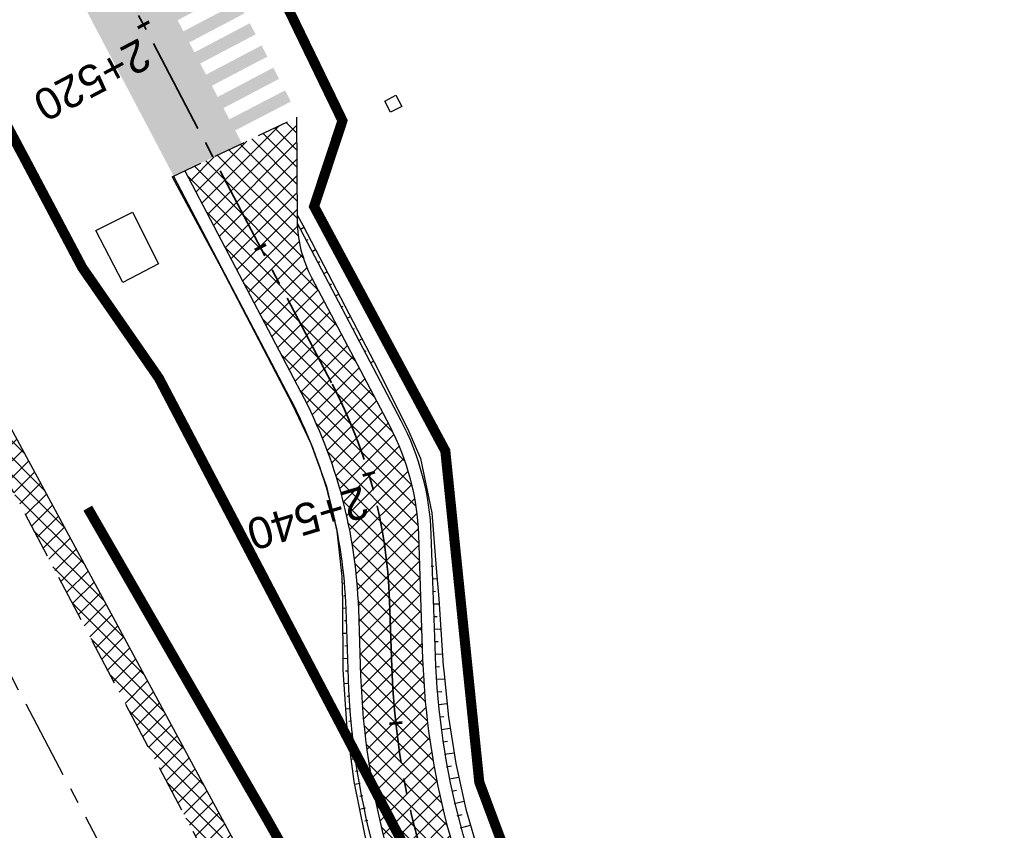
# Model space of a CAD drawing. Header units: metres. Extents: x 7529682 to 7533751, y 5721195 to 5727842.
# Tile 72 of 179: x 7530892 to 7530931, y 5725544 to 5725576. Entities that reach past the tile are written whole.
import ezdxf

# ---------------------------------------------------------------- set-up
doc = ezdxf.new("R2010")
doc.units = ezdxf.units.M
for name, pattern in [('817-dzialki-09-05-04$0$HIDDEN', [0.375, 0.25, -0.125]), ('ACAD_ISO05W100', [33, 24, -3, 0, -3, 0, -3]), ('CENTER', [50.8, 31.75, -6.35, 6.35, -6.35]), ('CENTER2', [28.575, 19.05, -3.175, 3.175, -3.175]), ('DASHED', [19.05, 12.7, -6.35]), ('HIDDEN', [9.525, 6.35, -3.175])]:
    doc.linetypes.add(name, pattern=pattern)
for name, color, linetype in [('C-DROGI-SYTUACJA', 7, 'Continuous'), ('C-DROGI-SYTUACJA-ETYKIETY', 7, 'Continuous'), ('D-hatch-pobocza', 131, 'Continuous'), ('D-pobocza', 60, 'Continuous'), ('D-rowy', 160, 'Continuous'), ('D-skarpa', 2, 'Continuous'), ('D-skarpa-kreskowanie', 2, 'Continuous')]:
    doc.layers.add(name, color=color, linetype=linetype)
for name, color, linetype, lineweight, true_color in [('D-ewidencja-numery', 7, 'Continuous', 50, 0x40ff00), ('D-hatch-ciag-pieszo-rowerowy', 7, 'Continuous', 13, 0xff9f80), ('D-LR-etap-III', 7, '817-dzialki-09-05-04$0$HIDDEN', 50, 0x00008f), ('D-poziome-powl-czerwona', 7, 'Continuous', 9, 0xff6161)]:
    doc.layers.add(name, color=color, linetype=linetype, lineweight=lineweight, true_color=true_color)
for name, color, linetype, lineweight in [('D-krawędzie', 3, 'Continuous', 30), ('D-krawężniki-obniżone', 40, 'DASHED', 30), ('D-obrzeża', 2, 'Continuous', 30), ('D-oś', 10, 'CENTER', 30), ('D-pas-drogowy', 7, 'ACAD_ISO05W100', 50)]:
    doc.layers.add(name, color=color, linetype=linetype, lineweight=lineweight)
doc.layers.add('D-malowanie-proj', color=7, linetype='Continuous', true_color=0x3333ff)
doc.layers.add('poprzeczki', color=7, linetype='Continuous', true_color=0x0000c7)
doc.styles.get("Standard").update_dxf_attribs({"font": 'arial.ttf'})
pattern_1 = [(45, (0, 0), (-0.33675960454, 0.33675960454), []), (135, (0, 0), (-0.33675960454, -0.33675960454), [])]

# ---------------------------------------------------------------- blocks, each defined once
blk = doc.blocks.new('AeccTickLine')
at = {"color": 0, "linetype": 'ByBlock', "lineweight": -2}
blk.add_line((0, 1), (0, -1), dxfattribs=at)

msp = doc.modelspace()

# ---------------------------------------------------------------- hatches: boundary and pattern name
at = {"layer": 'D-hatch-ciag-pieszo-rowerowy'}
h = msp.add_hatch(dxfattribs=at)
h.set_pattern_fill('ANSI37', color=256, scale=0.15, style=0)
h.set_pattern_definition(pattern_1)
h.paths.add_polyline_path([(7530908.012, 5725550.564), (7530907.843, 5725555.506, 0.112773), (7530906.702, 5725559.812), (7530903.597, 5725565.724, -0.119345), (7530903.024, 5725568.007), (7530902.99, 5725572.112), (7530902.831, 5725572.036), (7530899.665, 5725570.523), (7530904.4, 5725561.506, -0.112773), (7530906.681, 5725552.894), (7530906.773, 5725550.234, 0.113466), (7530910.233, 5725537.244), (7530924.386, 5725510.469), (7530927.177, 5725505.157), (7530928.436, 5725505.448), (7530925.491, 5725511.052), (7530911.472, 5725537.574, -0.113466)])
h.paths.add_polyline_path([(7530906.773, 5725550.234), (7530906.681, 5725552.894, 0.112773), (7530904.4, 5725561.506), (7530899.665, 5725570.523), (7530898.537, 5725569.984), (7530903.161, 5725561.178, -0.112773), (7530905.442, 5725552.566), (7530905.533, 5725549.904, 0.113466), (7530908.993, 5725536.913), (7530923.28, 5725509.886), (7530925.918, 5725504.866), (7530927.177, 5725505.157), (7530924.386, 5725510.469), (7530910.233, 5725537.244, -0.113466)])
at = {"layer": 'D-hatch-pobocza'}
h = msp.add_hatch(dxfattribs=at)
h.set_pattern_fill('ANSI37', color=256, scale=0.15, style=0)
h.set_pattern_definition(pattern_1)
h.paths.add_polyline_path([(7531057.01, 5725246.72), (7531044.19, 5725271.11), (7531030.97, 5725296.42), (7531019.37, 5725318.31), (7531007.54, 5725340.71), (7530994.47, 5725365.47), (7530982.58, 5725387.65), (7530971.81, 5725408.22), (7530959.96, 5725430.76), (7530944.54, 5725460.14), (7530935.92, 5725477.07), (7530923.1, 5725500.31), (7530908, 5725529.49), (7530889.658, 5725563.375), (7530889.586, 5725561.257), (7530918.172, 5725507.178), (7530950.163, 5725446.305), (7530993.419, 5725364.265), (7531022.766, 5725308.719), (7531053.81, 5725249.872), (7531081.166, 5725197.875), (7531103.902, 5725154.541), (7531128.123, 5725108.448), (7531149.321, 5725068.209), (7531151.44, 5725067.36), (7531152.004, 5725067.286), (7531141.2, 5725086.69), (7531129.87, 5725108.78), (7531118.46, 5725130.11), (7531107.39, 5725151.39), (7531095.36, 5725174.01), (7531083.61, 5725196.49), (7531071.56, 5725218.8)])
at = {"layer": 'D-malowanie-proj'}
h = msp.add_hatch(color=256, dxfattribs=at)
h.paths.add_polyline_path([(7530899.975, 5725578.011), (7530899.742, 5725578.453), (7530897.087, 5725577.056), (7530897.32, 5725576.613)])
h.paths.add_polyline_path([(7530900.44, 5725577.126), (7530900.207, 5725577.568), (7530897.553, 5725576.171), (7530897.786, 5725575.728)])
h.paths.add_polyline_path([(7530900.906, 5725576.241), (7530900.673, 5725576.683), (7530898.018, 5725575.286), (7530898.251, 5725574.844)])
h.paths.add_polyline_path([(7530895.55, 5725575.682), (7530895.317, 5725576.124), (7530894.875, 5725575.892), (7530895.108, 5725575.449)])
h.paths.add_polyline_path([(7530896.016, 5725574.797), (7530895.783, 5725575.239), (7530895.34, 5725575.007), (7530895.573, 5725574.564)])
h.paths.add_polyline_path([(7530896.481, 5725573.912), (7530896.249, 5725574.355), (7530895.806, 5725574.122), (7530896.039, 5725573.679)])
h = msp.add_hatch(color=256, dxfattribs=at)
h.paths.add_polyline_path([(7530901.359, 5725575.413), (7530901.126, 5725575.855), (7530898.471, 5725574.458), (7530898.704, 5725574.016)])
h.paths.add_polyline_path([(7530901.825, 5725574.528), (7530901.592, 5725574.971), (7530898.937, 5725573.573), (7530899.17, 5725573.131)])
h.paths.add_polyline_path([(7530902.29, 5725573.643), (7530902.058, 5725574.086), (7530899.403, 5725572.688), (7530899.636, 5725572.246)])
h.paths.add_polyline_path([(7530896.934, 5725573.084), (7530896.702, 5725573.527), (7530896.259, 5725573.294), (7530896.492, 5725572.852)])
h.paths.add_polyline_path([(7530897.4, 5725572.199), (7530897.167, 5725572.642), (7530896.725, 5725572.409), (7530896.958, 5725571.967)])
h.paths.add_polyline_path([(7530897.866, 5725571.315), (7530897.633, 5725571.757), (7530897.19, 5725571.524), (7530897.423, 5725571.082)])
h.paths.add_polyline_path([(7530898.332, 5725570.43), (7530898.099, 5725570.872), (7530897.656, 5725570.639), (7530897.889, 5725570.197)])
h.paths.add_polyline_path([(7530902.758, 5725572.739), (7530902.529, 5725573.182), (7530899.869, 5725571.804), (7530900.101, 5725571.361)])
at = {"layer": 'D-poziome-powl-czerwona'}
h = msp.add_hatch(color=256, dxfattribs=at)
h.dxf.hatch_style = 1
edge = h.paths.add_edge_path()
edge.add_line((7530898.098, 5725569.774), (7530900.739, 5725571.036))
edge.add_arc((7530917.765, 5725558.334), 21.242, 143.0283, 143.2755, ccw=False)
edge.add_line((7530900.794, 5725571.11), (7530897.369, 5725577.672))
edge.add_arc((7530894.893, 5725582.048), 5.029, 291.5881, 299.5076, ccw=False)
edge.add_line((7530896.743, 5725577.372), (7530894.629, 5725576.362))
edge.add_line((7530894.629, 5725576.362), (7530898.098, 5725569.774))

# ---------------------------------------------------------------- linework, layer by layer
at = {"layer": 'C-DROGI-SYTUACJA', "color": 10, "linetype": 'CENTER2', "lineweight": 35, "ltscale": 0.2}
msp.add_lwpolyline([(7530894.636, 5725580.102), (7530904.4, 5725561.506, -0.112773), (7530906.681, 5725552.894), (7530906.773, 5725550.234, 0.113466), (7530910.233, 5725537.244), (7530924.386, 5725510.469), (7530956.378, 5725449.593), (7530999.633, 5725367.556), (7531020.53, 5725328.004, 0.004067), (7531022.845, 5725323.708), (7531022.845, 5725323.708), (7531032.808, 5725305.571, -0.004228)], format="xyb", dxfattribs=at)
at = {"layer": 'D-ewidencja-numery', "color": 12, "ltscale": 15, "true_color": 0xc70000}
msp.add_lwpolyline([(7530900.952, 5725579.946), (7530904.81, 5725571.977), (7530903.682, 5725568.566), (7530908.901, 5725558.845), (7530910.252, 5725545.672), (7530912.873, 5725538.646), (7530945.278, 5725478.464), (7530959.692, 5725450.246), (7531002.827, 5725368.192), (7531044.704, 5725290.314), (7531064.099, 5725253.213), (7531083.01, 5725216.678), (7531113.013, 5725158.466), (7531137.364, 5725113.071), (7531150.831, 5725086.712), (7531159.746, 5725076.641), (7531166.31, 5725074.58), (7531172.29, 5725062.58)], dxfattribs=at)
at = {"layer": 'D-krawędzie', "linetype": 'HIDDEN', "ltscale": 0.3, "flags": 128}
msp.add_lwpolyline([(7530572.01, 5726166.06), (7530620.381, 5726072.761), (7530641.555, 5726032.008), (7530660.961, 5725995.07), (7530689.128, 5725941.54), (7530707.336, 5725907.032), (7530725.256, 5725873.093), (7530743.97, 5725837.654), (7530770.527, 5725787.119), (7530787.864, 5725754.267), (7530809.898, 5725712.542), (7530824.739, 5725684.389), (7530840.856, 5725653.693), (7530860.675, 5725616.154), (7530865.283, 5725607.394), (7530878.05, 5725583.08), (7530918.172, 5725507.178), (7530950.163, 5725446.305), (7530993.419, 5725364.265), (7531022.766, 5725308.719), (7531053.81, 5725249.872), (7531081.166, 5725197.875), (7531103.902, 5725154.541), (7531128.123, 5725108.448), (7531149.3, 5725068.25), (7531167.38, 5725033.767), (7531197.165, 5724976.988), (7531228.151, 5724918.034), (7531253.153, 5724870.491), (7531286.796, 5724806.654), (7531306.74, 5724768.665), (7531335.094, 5724714.652), (7531357.319, 5724672.439), (7531373.645, 5724641.454), (7531392.162, 5724605.999), (7531418.48, 5724555.853), (7531439.727, 5724515.582), (7531468.399, 5724461.077), (7531491.782, 5724416.528), (7531531.99, 5724339.833), (7531557.227, 5724291.659), (7531569.852, 5724267.577), (7531591.376, 5724226.548), (7531610.004, 5724191.103), (7531616.883, 5724177.999), (7531629.985, 5724153.025), (7531641.007, 5724132.022), (7531664.906, 5724087.617), (7531677.644, 5724064.786), (7531683.112, 5724054.988), (7531686.753, 5724048.18), (7531695.448, 5724031.697), (7531703.749, 5724015.917), (7531709.214, 5724005.514), (7531719.389, 5723986.147), (7531726.295, 5723973), (7531732.741, 5723960.736), (7531735.13, 5723956.19)], dxfattribs=at)
at = {"layer": 'D-krawędzie', "linetype": 'ByBlock'}
for points in [[(7530906.492, 5725572.753), (7530906.933, 5725572.988), (7530907.168, 5725572.547), (7530906.727, 5725572.312), (7530906.492, 5725572.753)], [(7530895, 5725567.61), (7530896.464, 5725568.342), (7530897.49, 5725566.29), (7530896.08, 5725565.55), (7530895, 5725567.61)]]:
    msp.add_lwpolyline(points, dxfattribs=at)
at = {"layer": 'D-krawężniki-obniżone', "ltscale": 0.1}
msp.add_lwpolyline([(7530898.035, 5725569.744), (7530902.99, 5725572.112)], dxfattribs=at)
at = {"layer": 'D-LR-etap-III', "ltscale": 10, "flags": 128}
msp.add_lwpolyline([(7531750.474, 5723895.103, 0.4, 0.4, 0), (7531750.505, 5723895.13, 0.4, 0.4, 0), (7531682.71, 5724022.92, 0.4, 0.4, 0), (7531619.177, 5724147.204, 0.4, 0.4, 0), (7531592.309, 5724198.489, 0.4, 0.4, 0), (7531553.264, 5724272.919, 0.4, 0.4, 0), (7531504.02, 5724366.79, 0.4, 0.4, 0), (7531482.09, 5724407.62, 0.4, 0.4, 0), (7531412.35, 5724541.183, 0.4, 0.4, 0), (7531388.464, 5724586.93, 0.4, 0.4, 0), (7531345.12, 5724669.94, 0.4, 0.4, 0), (7531127.66, 5725081.67, 0.4, 0.4, 0), (7531059.253, 5725211.041, 0.4, 0.4, 0), (7531008.007, 5725307.954, 0.4, 0.4, 0), (7530964.182, 5725390.836, 0.4, 0.4, 0), (7530914.557, 5725484.684, 0.4, 0.4, 0), (7530865.243, 5725577.494, 0.4, 0.4, 0), (7530840.085, 5725624.059, 0.4, 0.4, 0), (7530802.56, 5725694.925, 0.4, 0.4, 0), (7530755.54, 5725787.51, 0.4, 0.4, 0), (7530708.718, 5725876.303, 0.4, 0.4, 0), (7530695.12, 5725902.09, 0.4, 0.4, 0), (7530642.914, 5726001.078, 0.4, 0.4, 0), (7530634.935, 5726016.147, 0.4, 0.4, 0), (7530610.82, 5726061.93, 0.4, 0.4, 0), (7530610.82, 5726061.93, 0.4, 0.4, 0), (7530607.21, 5726063.51, 0.4, 0.4, 0), (7530597.42, 5726080.68, 0.4, 0.4, 0), (7530591.16, 5726088.44, 0.4, 0.4, 0), (7530581.28, 5726107.21, 0.4, 0.4, 0), (7530571.29, 5726130.56, 0.4, 0.4, 0), (7530549.555, 5726171.527, 0.4, 0.4, 0), (7530531.014, 5726206.474, 0.4, 0.4, 0), (7530516.461, 5726236.017, 0.4, 0.4, 0), (7530500.799, 5726266.141, 0.4, 0.4, 0), (7530491.35, 5726283.94, 0.4, 0.4, 0), (7530482.4, 5726303.41, 0.4, 0.4, 0), (7530482.4, 5726303.41, 0.4, 0.4, 0), (7530450.41, 5726357.28, 0.4, 0.4, 0), (7530397.759, 5726458.5, 0.4, 0.4, 0), (7530334.708, 5726583.665, 0.4, 0.4, 0), (7530303.939, 5726645.168, 0.4, 0.4, 0), (7530300.51, 5726651.778, 0.4, 0.4, 0), (7530289.214, 5726671.967, 0.4, 0.4, 0), (7530281.54, 5726685.57, 0.4, 0.4, 0), (7530261.371, 5726724.163, 0.4, 0.4, 0), (7530254.03, 5726738.21, 0.4, 0.4, 0), (7530197.22, 5726845.06, 0.4, 0.4, 0), (7530194.71, 5726849.15, 0.4, 0.4, 0), (7530195.92, 5726850.75, 0.4, 0.4, 0), (7530170.547, 5726892.961, 0.4, 0.4, 0), (7530143.175, 5726945.066, 0.4, 0.4, 0), (7530105.06, 5727018.32, 0.4, 0.4, 0), (7530100.06, 5727027.16, 0.4, 0.4, 0), (7530062.319, 5727099.625, 0.4, 0.4, 0), (7530015.379, 5727189.42, 0.4, 0.4, 0), (7529983.208, 5727250.207, 0.4, 0.4, 0), (7529953.284, 5727306.747, 0.4, 0.4, 0), (7529900.671, 5727406.159, 0.4, 0.4, 0), (7529890.63, 5727425.131, 0.4, 0.4, 0), (7529875.155, 5727454.426, 0.4, 0.4, 0), (7529857.56, 5727487.787, 0.4, 0.4, 0), (7529835.194, 5727530.193, 0.4, 0.4, 0), (7529811.741, 5727574.662, 0.4, 0.4, 0), (7529792.102, 5727611.923, 0.4, 0.4, 0), (7529768.066, 5727657.47, 0.4, 0.4, 0), (7529755.211, 5727682.131, 0.4, 0.4, 0), (7529753.31, 5727681.13, 0.4, 0.4, 0), (7529739.21, 5727707.77, 0.4, 0.4, 0), (7529735.395, 5727711.252, 0.4, 0.4, 0), (7529725.42, 5727730.2, 0.4, 0.4, 0), (7529723.55, 5727729.88, 0.4, 0.4, 0), (7529695.567, 5727782.932, 0.4, 0.4, 0), (7529717.68, 5727794.024, 0.4, 0.4, 0), (7529736.275, 5727758.647, 0.4, 0.4, 0), (7529736.275, 5727758.647, 0.4, 0.4, 0), (7529744.511, 5727750.406, 0.4, 0.4, 0), (7529744.511, 5727750.406, 0.4, 0.4, 0), (7529750.283, 5727738.55, 0.4, 0.4, 0), (7529777.109, 5727687.569, 0.4, 0.4, 0), (7529796.515, 5727651.33, 0.4, 0.4, 0), (7529814.938, 5727616.793, 0.4, 0.4, 0), (7529839.007, 5727572.304, 0.4, 0.4, 0), (7529860.618, 5727532.509, 0.4, 0.4, 0), (7529882.349, 5727491.504, 0.4, 0.4, 0), (7529904.865, 5727449.096, 0.4, 0.4, 0), (7529920.747, 5727418.885, 0.4, 0.4, 0), (7529946.677, 5727368.547, 0.4, 0.4, 0), (7529972.025, 5727320.573, 0.4, 0.4, 0), (7529987.74, 5727290.153, 0.4, 0.4, 0), (7529996.497, 5727273.662, 0.4, 0.4, 0), (7530017.541, 5727234.203, 0.4, 0.4, 0), (7530033.054, 5727204.864, 0.4, 0.4, 0), (7530051.623, 5727170.223, 0.4, 0.4, 0), (7530069.277, 5727137.016, 0.4, 0.4, 0), (7530089.385, 5727097.534, 0.4, 0.4, 0), (7530109.713, 5727060.747, 0.4, 0.4, 0), (7530136.77, 5727011.64, 0.4, 0.4, 0), (7530162.447, 5726962.744, 0.4, 0.4, 0), (7530187.674, 5726916.992, 0.4, 0.4, 0), (7530207.821, 5726879.335, 0.4, 0.4, 0), (7530230.626, 5726834.519, 0.4, 0.4, 0), (7530262.288, 5726776.618, 0.4, 0.4, 0), (7530277.51, 5726760.213, 0.4, 0.4, 0), (7530286.037, 5726744.107, 0.4, 0.4, 0), (7530288.097, 5726735.884, 0.4, 0.4, 0), (7530290.394, 5726725.047, 0.4, 0.4, 0), (7530296.177, 5726713.583, 0.4, 0.4, 0), (7530302.726, 5726701.182, 0.4, 0.4, 0), (7530325.685, 5726657.466, 0.4, 0.4, 0), (7530343.244, 5726623.649, 0.4, 0.4, 0), (7530360.23, 5726591.747, 0.4, 0.4, 0), (7530383.209, 5726548.059, 0.4, 0.4, 0), (7530406.018, 5726503.606, 0.4, 0.4, 0), (7530427.465, 5726462.62, 0.4, 0.4, 0), (7530447.928, 5726424.388, 0.4, 0.4, 0), (7530471.127, 5726379.921, 0.4, 0.4, 0), (7530490.501, 5726343.033, 0.4, 0.4, 0), (7530509.499, 5726306.733, 0.4, 0.4, 0), (7530529.89, 5726267.244, 0.4, 0.4, 0), (7530543.852, 5726238.99, 0.4, 0.4, 0), (7530554.809, 5726218.944, 0.4, 0.4, 0), (7530559.027, 5726212.223, 0.4, 0.4, 0), (7530563.061, 5726206.41, 0.4, 0.4, 0), (7530566.934, 5726200.464, 0.4, 0.4, 0), (7530569.771, 5726194.902, 0.4, 0.4, 0), (7530571.473, 5726191.282, 0.4, 0.4, 0), (7530572.839, 5726188.025, 0.4, 0.4, 0), (7530575.295, 5726182.035, 0.4, 0.4, 0), (7530579.737, 5726173.306, 0.4, 0.4, 0), (7530583.3, 5726167.41, 0.4, 0.4, 0), (7530593.4, 5726163.33, 0.4, 0.4, 0), (7530598.618, 5726155.264, 0.4, 0.4, 0), (7530608.258, 5726140.497, 0.4, 0.4, 0), (7530603.27, 5726136.83, 0.4, 0.4, 0), (7530606.53, 5726131.84, 0.4, 0.4, 0), (7530604.239, 5726124.217, 0.4, 0.4, 0), (7530605.847, 5726121.63, 0.4, 0.4, 0), (7530608.972, 5726116.164, 0.4, 0.4, 0), (7530618.114, 5726097.791, 0.4, 0.4, 0), (7530651.213, 5726034.96, 0.4, 0.4, 0), (7530670.244, 5725998.611, 0.4, 0.4, 0), (7530698.075, 5725945.953, 0.4, 0.4, 0), (7530716.506, 5725911.305, 0.4, 0.4, 0), (7530735.223, 5725875.667, 0.4, 0.4, 0), (7530752.504, 5725842.155, 0.4, 0.4, 0), (7530778.311, 5725793.501, 0.4, 0.4, 0), (7530797.5, 5725756.382, 0.4, 0.4, 0), (7530812.519, 5725728.289, 0.4, 0.4, 0), (7530820.039, 5725713.16, 0.4, 0.4, 0), (7530822.422, 5725710.194, 0.4, 0.4, 0), (7530833.155, 5725688.801, 0.4, 0.4, 0), (7530849.629, 5725656.159, 0.4, 0.4, 0), (7530867.983, 5725621.964, 0.4, 0.4, 0), (7530872.63, 5725612.888, 0.4, 0.4, 0), (7530880.354, 5725597.595, 0.4, 0.4, 0), (7530883.839, 5725593.389, 0.4, 0.4, 0), (7530891.782, 5725587.763, 0.4, 0.4, 0), (7530895.039, 5725584.281, 0.4, 0.4, 0), (7530897.034, 5725580.941, 0.4, 0.4, 0), (7530900.952, 5725579.946, 0.4, 0.4, 0), (7530904.81, 5725571.977, 0.4, 0.4, 0), (7530903.682, 5725568.566, 0.4, 0.4, 0), (7530908.901, 5725558.845, 0.4, 0.4, 0), (7530910.252, 5725545.672, 0.4, 0.4, 0), (7530912.873, 5725538.646, 0.4, 0.4, 0), (7530945.278, 5725478.464, 0.4, 0.4, 0), (7530959.692, 5725450.246, 0.4, 0.4, 0), (7531002.827, 5725368.192, 0.4, 0.4, 0), (7531044.704, 5725290.314, 0.4, 0.4, 0), (7531064.099, 5725253.213, 0.4, 0.4, 0), (7531083.01, 5725216.678, 0.4, 0.4, 0), (7531113.013, 5725158.466, 0.4, 0.4, 0), (7531137.364, 5725113.071, 0.4, 0.4, 0), (7531150.831, 5725086.712, 0.4, 0.4, 0), (7531159.746, 5725076.641, 0.4, 0.4, 0), (7531166.31, 5725074.58, 0.4, 0.4, 0), (7531172.29, 5725062.58, 0.4, 0.4, 0), (7531170.59, 5725055.606, 0.4, 0.4, 0), (7531173.733, 5725044.081, 0.4, 0.4, 0), (7531215.342, 5724964.86, 0.4, 0.4, 0), (7531238.054, 5724921.685, 0.4, 0.4, 0), (7531262.39, 5724875.283, 0.4, 0.4, 0), (7531295.587, 5724811.266, 0.4, 0.4, 0), (7531348.488, 5724712.363, 0.4, 0.4, 0), (7531363.741, 5724682.684, 0.4, 0.4, 0), (7531366.987, 5724675.865, 0.4, 0.4, 0), (7531382.541, 5724646.111, 0.4, 0.4, 0), (7531401.299, 5724610.875, 0.4, 0.4, 0), (7531428.965, 5724558.862, 0.4, 0.4, 0), (7531449.111, 5724520.398, 0.4, 0.4, 0), (7531477.293, 5724465.831, 0.4, 0.4, 0), (7531500.996, 5724421.113, 0.4, 0.4, 0), (7531512.122, 5724400.549, 0.4, 0.4, 0), (7531513.782, 5724396.757, 0.4, 0.4, 0), (7531526.32, 5724379.39, 0.4, 0.4, 0), (7531566.784, 5724302.736, 0.4, 0.4, 0), (7531612.277, 5724225.61, 0.4, 0.4, 0), (7531620.493, 5724210.548, 0.4, 0.4, 0), (7531631.578, 5724196.258, 0.4, 0.4, 0), (7531653.484, 5724152.434, 0.4, 0.4, 0), (7531661.151, 5724128.494, 0.4, 0.4, 0), (7531673.881, 5724101.186, 0.4, 0.4, 0), (7531684.691, 5724081.184, 0.4, 0.4, 0), (7531699.212, 5724051.17, 0.4, 0.4, 0), (7531704.034, 5724040.584, 0.4, 0.4, 0), (7531704.034, 5724040.584, 0.4, 0.4, 0), (7531703.913, 5724037.17, 0.4, 0.4, 0), (7531736.42, 5723969.232, 0.4, 0.4, 0), (7531738.285, 5723967.699, 0.4, 0.4, 0), (7531742.181, 5723962.346, 0.4, 0.4, 0), (7531744.286, 5723958.616, 0.4, 0.4, 0), (7531755.393, 5723944.193, 0.4, 0.4, 0), (7531758.69, 5723936.76, 0.4, 0.4, 0), (7531780.08, 5723929.25, 0.4, 0.4, 0), (7531792.612, 5723906.338, 0.4, 0.4, 0), (7531792.612, 5723906.338, 0.4, 0.4, 0), (7531756.962, 5723883.055, 0.4, 0.4, 0), (7531750.46, 5723895.13, 0.4, 0.4, 0), (7531750.46, 5723895.13, 0, 0, 0)], format="xyseb", dxfattribs=at)
at = {"layer": 'D-obrzeża'}
for points in [[(7531033.909, 5725306.164), (7531023.945, 5725324.301, -0.004067), (7531021.63, 5725328.597), (7531000.738, 5725368.139), (7530957.484, 5725450.176), (7530925.491, 5725511.052), (7530911.472, 5725537.574, -0.113466), (7530908.012, 5725550.564), (7530907.843, 5725555.506, 0.112773), (7530906.702, 5725559.812), (7530903.597, 5725565.724, -0.119345), (7530903.024, 5725568.007), (7530902.99, 5725572.112)], [(7530898.537, 5725569.984), (7530903.161, 5725561.178, -0.112773), (7530905.442, 5725552.566), (7530905.533, 5725549.904, 0.113466), (7530908.993, 5725536.913), (7530923.28, 5725509.886), (7530955.272, 5725449.011), (7530998.527, 5725366.973), (7531019.429, 5725327.411, 0.004067), (7531021.744, 5725323.115), (7531031.707, 5725304.978, -0.004228)]]:
    msp.add_lwpolyline(points, format="xyb", dxfattribs=at)
at = {"layer": 'D-oś', "ltscale": 0.1}
msp.add_lwpolyline([(7531164.28, 5725032.142), (7531146.202, 5725066.622), (7531125.026, 5725106.818), (7531100.803, 5725152.914), (7531078.067, 5725196.247), (7531050.713, 5725248.241), (7531019.672, 5725307.084), (7530990.323, 5725362.632), (7530947.066, 5725444.675), (7530915.075, 5725505.546), (7530874.954, 5725581.449)], dxfattribs=at)
at = {"layer": 'D-pas-drogowy', "ltscale": 0.2, "flags": 128}
msp.add_lwpolyline([(7531633.019, 5724182.834, 0.4, 0.4, 0), (7531617.559, 5724211.608, 0.4, 0.4, 0), (7531566.784, 5724302.736, 0.4, 0.4, 0), (7531538.419, 5724356.47, 0.4, 0.4, 0), (7531526.32, 5724379.39, 0.4, 0.4, 0), (7531516.102, 5724393.607, 0.4, 0.4, 0.001485), (7531513.78, 5724396.838, 0.4, 0.4, 0), (7531501.87, 5724413.41, 0.4, 0.4, 0), (7531474.926, 5724464.508, 0.4, 0.4, 0), (7531446.2, 5724518.992, 0.4, 0.4, 0), (7531424.962, 5724559.262, 0.4, 0.4, 0), (7531398.444, 5724609.566, 0.4, 0.4, 0), (7531379.647, 5724645.216, 0.4, 0.4, 0), (7531365.23, 5724672.56, 0.4, 0.4, 0), (7531341.306, 5724717.915, 0.4, 0.4, 0), (7531312.9, 5724771.789, 0.4, 0.4, 0), (7531292.591, 5724810.307, 0.4, 0.4, 0), (7531259.392, 5724873.271, 0.4, 0.4, 0), (7531233.74, 5724921.923, 0.4, 0.4, 0), (7531203.073, 5724980.092, 0.4, 0.4, 0), (7531173.471, 5725036.225, 0.4, 0.4, 0), (7531168.27, 5725046.09, 0.4, 0.4, 0), (7531172.29, 5725062.58, 0.4, 0.4, 0), (7531166.31, 5725074.58, 0.4, 0.4, 0), (7531150.32, 5725079.6, 0.4, 0.4, 0), (7531141.5, 5725096.43, 0.4, 0.4, 0), (7531109.312, 5725157.814, 0.4, 0.4, 0), (7531086.641, 5725201.048, 0.4, 0.4, 0), (7531059.198, 5725253.384, 0.4, 0.4, 0), (7531028.207, 5725312.489, 0.4, 0.4, 0), (7530999.105, 5725367.99, 0.4, 0.4, 0), (7530956.248, 5725449.725, 0.4, 0.4, 0), (7530924.398, 5725510.464, 0.4, 0.4, 0), (7530897.51, 5725561.74, 0.4, 0.4, 0), (7530894.46, 5725566.14, 0.4, 0.4, 0), (7530892.16, 5725570.49, 0.4, 0.4, 0), (7530869.363, 5725613.307, 0.4, 0.4, 0), (7530861.694, 5725627.705, 0.4, 0.4, 0), (7530852.74, 5725644.52, 0.4, 0.4, 0), (7530831.51, 5725684.2, 0.4, 0.4, 0), (7530811.13, 5725722.52, 0.4, 0.4, 0), (7530792.348, 5725757.941, 0.4, 0.4, 0), (7530768.03, 5725803.8, 0.4, 0.4, 0), (7530748.769, 5725840.179, 0.4, 0.4, 0), (7530727.7, 5725879.97, 0.4, 0.4, 0), (7530712.098, 5725909.545, 0.4, 0.4, 0), (7530693.644, 5725944.645, 0.4, 0.4, 0), (7530665.702, 5725997.539, 0.4, 0.4, 0), (7530641.76, 5726042.88, 0.4, 0.4, 0), (7530616.5, 5726091.48, 0.4, 0.4, 0), (7530604.628, 5726114.32, 0.4, 0.4, -0.007763), (7530602.5, 5726118.43, 0.4, 0.4, 0), (7530603.992, 5726123.395, 0.4, 0.4, 0), (7530606.53, 5726131.84, 0.4, 0.4, 0), (7530603.27, 5726136.83, 0.4, 0.4, 0), (7530593.776, 5726151.369, 0.4, 0.4, 0), (7530590.203, 5726156.84, 0.4, 0.4, 0), (7530583.3, 5726167.41, 0.4, 0.4, 0), (7530580.578, 5726170.428, 0.4, 0.4, 0), (7530575.85, 5726175.67, 0.4, 0.4, 0), (7530569.01, 5726186.66, 0.4, 0.4, 0), (7530562.555, 5726199.189, 0.4, 0.4, 0), (7530555.67, 5726211.39, 0.4, 0.4, 0), (7530548.29, 5726224.23, 0.4, 0.4, 0), (7530540.58, 5726237.71, 0.4, 0.4, 0), (7530532.68, 5726252.65, 0.4, 0.4, 0), (7530524.06, 5726269.35, 0.4, 0.4, 0), (7530502.82, 5726309.91, 0.4, 0.4, 0), (7530488.83, 5726336.63, 0.4, 0.4, 0), (7530466.03, 5726380.16, 0.4, 0.4, 0), (7530438.47, 5726432.77, 0.4, 0.4, 0), (7530424.53, 5726459.09, 0.4, 0.4, 0), (7530401.63, 5726502.97, 0.4, 0.4, 0), (7530383.38, 5726538.06, 0.4, 0.4, 0), (7530353.97, 5726593.52, 0.4, 0.4, 0), (7530338.47, 5726622.74, 0.4, 0.4, 0), (7530322.01, 5726653.88, 0.4, 0.4, 0), (7530297.54, 5726700.33, 0.4, 0.4, 0), (7530287.38, 5726719.6, 0.4, 0.4, 0), (7530285.95, 5726722.316, 0.4, 0.4, 0), (7530280.26, 5726733.12, 0.4, 0.4, 0), (7530266.73, 5726758.74, 0.4, 0.4, 0), (7530260.42, 5726770.47, 0.4, 0.4, 0), (7530253.25, 5726783.82, 0.4, 0.4, 0), (7530244.95, 5726799.33, 0.4, 0.4, 0), (7530239.39, 5726808.49, 0.4, 0.4, 0), (7530238.29, 5726807.9, 0.4, 0.4, 0), (7530218.11, 5726850.67, 0.4, 0.4, 0), (7530175.907, 5726928.168, 0.4, 0.4, 0), (7530096.68, 5727076.15, 0.4, 0.4, 0), (7530094.68, 5727079.89, 0.4, 0.4, 0), (7530064.597, 5727135.523, 0.4, 0.4, 0), (7530046.731, 5727168.892, 0.4, 0.4, 0), (7530025.803, 5727208.461, 0.4, 0.4, 0), (7530012.847, 5727232.979, 0.4, 0.4, 0), (7529994.15, 5727268.45, 0.4, 0.4, 0), (7529981.671, 5727291.93, 0.4, 0.4, 0), (7529949.89, 5727351.73, 0.4, 0.4, 0), (7529924.75, 5727399.03, 0.4, 0.4, 0), (7529915.516, 5727417.1, 0.4, 0.4, 0), (7529885.83, 5727475.19, 0.4, 0.4, 0), (7529862.56, 5727519.97, 0.4, 0.4, 0), (7529852.985, 5727538.191, 0.4, 0.4, 0), (7529836.513, 5727569.511, 0.4, 0.4, 0), (7529815.369, 5727609.141, 0.4, 0.4, 0), (7529792.795, 5727651.247, 0.4, 0.4, 0), (7529774.199, 5727685.858, 0.4, 0.4, 0), (7529746.966, 5727736.059, 0.4, 0.4, 0), (7529733.92, 5727757.62, 0.4, 0.4, 0), (7529708.607, 5727806.389, 0.4, 0.4, 0), (7529688.492, 5727796.345, 0.4, 0.4, 0), (7529723.55, 5727729.88, 0.4, 0.4, 0), (7529725.42, 5727730.2, 0.4, 0.4, 0), (7529735.38, 5727711.28, 0.4, 0.4, 0), (7529739.21, 5727707.77, 0.4, 0.4, 0), (7529753.31, 5727681.13, 0.4, 0.4, 0), (7529755.178, 5727682.114, 0.4, 0.4, 0), (7529792.102, 5727611.923, 0.4, 0.4, 0), (7529811.741, 5727574.662, 0.4, 0.4, 0), (7529835.194, 5727530.193, 0.4, 0.4, 0), (7529857.56, 5727487.787, 0.4, 0.4, 0), (7529875.155, 5727454.426, 0.4, 0.4, 0), (7529890.63, 5727425.131, 0.4, 0.4, 0), (7529900.671, 5727406.159, 0.4, 0.4, 0), (7529953.284, 5727306.747, 0.4, 0.4, 0), (7529983.208, 5727250.207, 0.4, 0.4, 0), (7530015.379, 5727189.42, 0.4, 0.4, 0), (7530062.319, 5727099.625, 0.4, 0.4, 0), (7530100.06, 5727027.16, 0.4, 0.4, 0), (7530105.06, 5727018.32, 0.4, 0.4, 0), (7530143.175, 5726945.066, 0.4, 0.4, 0), (7530170.547, 5726892.961, 0.4, 0.4, 0), (7530195.92, 5726850.75, 0.4, 0.4, 0), (7530194.71, 5726849.15, 0.4, 0.4, 0), (7530197.22, 5726845.06, 0.4, 0.4, 0), (7530254.03, 5726738.21, 0.4, 0.4, 0), (7530261.371, 5726724.163, 0.4, 0.4, 0), (7530281.54, 5726685.57, 0.4, 0.4, 0), (7530289.214, 5726671.967, 0.4, 0.4, 0), (7530300.51, 5726651.778, 0.4, 0.4, 0), (7530303.939, 5726645.168, 0.4, 0.4, 0), (7530334.708, 5726583.665, 0.4, 0.4, 0), (7530397.759, 5726458.5, 0.4, 0.4, 0), (7530450.41, 5726357.28, 0.4, 0.4, 0), (7530482.4, 5726303.41, 0.4, 0.4, 0), (7530483.688, 5726301.003, 0.4, 0.4, 0), (7530491.35, 5726283.94, 0.4, 0.4, 0), (7530512.67, 5726243.78, 0.4, 0.4, 0), (7530529.43, 5726209.46, 0.4, 0.4, 0), (7530571.29, 5726130.56, 0.4, 0.4, 0), (7530581.28, 5726107.21, 0.4, 0.4, 0), (7530591.16, 5726088.44, 0.4, 0.4, 0), (7530597.42, 5726080.68, 0.4, 0.4, 0), (7530607.21, 5726063.51, 0.4, 0.4, 0), (7530610.82, 5726061.93, 0.4, 0.4, 0), (7530634.935, 5726016.147, 0.4, 0.4, 0), (7530642.914, 5726001.078, 0.4, 0.4, 0), (7530695.12, 5725902.09, 0.4, 0.4, 0), (7530708.718, 5725876.303, 0.4, 0.4, 0), (7530755.54, 5725787.51, 0.4, 0.4, 0), (7530802.56, 5725694.925, 0.4, 0.4, 0), (7530840.085, 5725624.059, 0.4, 0.4, 0), (7530865.243, 5725577.494, 0.4, 0.4, 0), (7530914.557, 5725484.684, 0.4, 0.4, 0), (7530964.182, 5725390.836, 0.4, 0.4, 0), (7531008.007, 5725307.954, 0.4, 0.4, 0), (7531059.253, 5725211.041, 0.4, 0.4, 0), (7531127.66, 5725081.67, 0.4, 0.4, 0), (7531345.12, 5724669.94, 0.4, 0.4, 0), (7531388.464, 5724586.93, 0.4, 0.4, 0), (7531412.35, 5724541.183, 0.4, 0.4, 0), (7531482.09, 5724407.62, 0.4, 0.4, 0), (7531504.02, 5724366.79, 0.4, 0.4, 0), (7531519.374, 5724337.52, 0.4, 0.4, 0), (7531563.749, 5724252.932, 0.4, 0.4, 0), (7531602.175, 5724179.681, 0.4, 0.4, 0), (7531619.177, 5724147.204, 0.4, 0.4, 0), (7531625.038, 5724135.635, 0.4, 0.4, 0), (7531656.796, 5724073.316, 0.4, 0.4, 0), (7531675.12, 5724037.36, 0.4, 0.4, 0), (7531682.71, 5724022.92, 0.4, 0.4, 0), (7531705.565, 5723979.811, 0.4, 0.4, 0), (7531736.606, 5723921.262, 0.4, 0.4, 0), (7531750.46, 5723895.13, 0.4, 0.4, 0), (7531740.77, 5723886.56, 0.4, 0.4, 0), (7531732.86, 5723885, 0.4, 0.4, 0), (7531722.18, 5723887.77, 0.4, 0.4, 0), (7531729.87, 5723862.17, 0.4, 0.4, 0), (7531742.92, 5723861.93, 0.4, 0.4, 0), (7531763.71, 5723859.52, 0.4, 0.4, 0), (7531768.42, 5723854.12, 0.4, 0.4, 0), (7531787.42, 5723817.97, 0.4, 0.4, 0), (7531795.57, 5723809.82, 0.4, 0.4, 0), (7531816.347, 5723819.85, 0.4, 0.4, 0), (7531816.347, 5723819.85, 0.4, 0.4, 0), (7531805.06, 5723843.23, 0.4, 0.4, 0), (7531803.61, 5723886.23, 0.4, 0.4, 0), (7531803.61, 5723886.23, 0.4, 0.4, 0), (7531780.08, 5723929.25, 0.4, 0.4, 0), (7531758.69, 5723936.76, 0.4, 0.4, 0), (7531749.359, 5723946.412, 0.4, 0.4, 0), (7531742.71, 5723953.29, 0.4, 0.4, 0), (7531735.177, 5723967.878, 0.4, 0.4, 0), (7531722.37, 5723992.68, 0.4, 0.4, 0), (7531705.042, 5724030.886, 0.4, 0.4, 0), (7531699.47, 5724043.17, 0.4, 0.4, 0), (7531692.69, 5724058.11, 0.4, 0.4, 0), (7531679.672, 5724084.017, 0.4, 0.4, 0), (7531674.55, 5724094.21, 0.4, 0.4, 0), (7531666.633, 5724114.003, 0.4, 0.4, 0), (7531649, 5724153.82, 0.4, 0.4, 0), (7531641.49, 5724149.34, 0.4, 0.4, 0), (7531626.04, 5724179.34, 0.4, 0.4, 0), (7531633.03, 5724182.84, 0, 0, 0)], format="xyseb", dxfattribs=at)
at = {"layer": 'D-pobocza'}
for points in [[(7530898.085, 5725569.768), (7530902.718, 5725560.945, -0.112773), (7530904.942, 5725552.549), (7530905.038, 5725549.771, 0.113466), (7530908.497, 5725536.781), (7530922.837, 5725509.653), (7530954.83, 5725448.778), (7530998.085, 5725366.74), (7531018.989, 5725327.174, 0.004067), (7531021.304, 5725322.878), (7531031.267, 5725304.741, -0.004228)], [(7531034.349, 5725306.401), (7531024.385, 5725324.538, -0.004067), (7531022.07, 5725328.834), (7531001.18, 5725368.373), (7530957.927, 5725450.408), (7530925.934, 5725511.285), (7530911.968, 5725537.706, -0.113466), (7530908.508, 5725550.696), (7530908.342, 5725555.523, 0.112773), (7530907.145, 5725560.044), (7530903.027, 5725567.886)]]:
    msp.add_lwpolyline(points, format="xyb", dxfattribs=at)
msp.add_lwpolyline([(7531149.321, 5725068.209), (7531151.44, 5725067.36), (7531152.004, 5725067.286), (7531141.2, 5725086.69), (7531129.87, 5725108.78), (7531118.46, 5725130.11), (7531107.39, 5725151.39), (7531095.36, 5725174.01), (7531083.61, 5725196.49), (7531071.56, 5725218.8), (7531057.01, 5725246.72), (7531044.19, 5725271.11), (7531030.97, 5725296.42), (7531019.37, 5725318.31), (7531007.54, 5725340.71), (7530994.47, 5725365.47), (7530982.58, 5725387.65), (7530971.81, 5725408.22), (7530959.96, 5725430.76), (7530944.54, 5725460.14), (7530935.92, 5725477.07), (7530923.1, 5725500.31), (7530908, 5725529.49), (7530889.658, 5725563.375)], dxfattribs=at)
at = {"layer": 'D-rowy', "linetype": 'HIDDEN', "ltscale": 0.1, "const_width": 0.4, "flags": 128}
msp.add_lwpolyline([(7530920.683, 5725510.248), (7530917.293, 5725516.714), (7530901.841, 5725544.15), (7530894.681, 5725556.571)], dxfattribs=at)
at = {"layer": 'D-skarpa', "linetype": 'Continuous'}
msp.add_lwpolyline([(7530898.035, 5725569.744), (7530899.991, 5725566.123), (7530902.827, 5725560.68), (7530903.548, 5725559.144), (7530904.177, 5725557.433), (7530904.587, 5725555.657), (7530904.786, 5725553.848), (7530904.817, 5725552.83), (7530904.831, 5725550.167), (7530904.838, 5725549.937), (7530904.978, 5725547.812), (7530905.262, 5725545.699), (7530905.687, 5725543.61), (7530906.194, 5725541.534), (7530906.848, 5725539.496), (7530907.648, 5725537.506), (7530908.263, 5725536.203), (7530909.906, 5725532.933), (7530911.917, 5725528.34), (7530914.071, 5725523.824), (7530916.36, 5725519.378), (7530918.748, 5725514.985), (7530919.957, 5725512.741), (7530921.925, 5725509.168, -0.019339)], format="xyb", dxfattribs=at)
msp.add_lwpolyline([(7530903.023, 5725568.21), (7530903.231, 5725567.824), (7530906.067, 5725562.381), (7530907.412, 5725559.706), (7530907.911, 5725558.549), (7530908.366, 5725556.38), (7530908.531, 5725554.188), (7530908.646, 5725552.962), (7530908.822, 5725550.304), (7530908.836, 5725550.103), (7530909.032, 5725548.252), (7530909.321, 5725546.417), (7530909.719, 5725544.603), (7530910.235, 5725542.821)], dxfattribs=at)
at = {"layer": 'D-skarpa-kreskowanie', "linetype": 'Continuous'}
for p, q in [((7530898.127, 5725569.573, 107.937), (7530898.151, 5725569.585, 107.919)), ((7530898.365, 5725569.133, 107.933), (7530898.407, 5725569.155, 107.901)), ((7530898.603, 5725568.693, 107.93), (7530898.621, 5725568.703, 107.916)), ((7530898.84, 5725568.253, 107.926), (7530898.872, 5725568.27, 107.902)), ((7530899.078, 5725567.813, 107.922), (7530899.091, 5725567.82, 107.912)), ((7530903.142, 5725567.667, 108.033), (7530903.276, 5725567.738, 107.932)), ((7530899.316, 5725567.373, 107.918), (7530899.337, 5725567.384, 107.902)), ((7530903.374, 5725567.225, 108.033), (7530903.441, 5725567.26, 107.983)), ((7530899.554, 5725566.933, 107.914), (7530899.562, 5725566.937, 107.908)), ((7530903.607, 5725566.782, 108.033), (7530903.738, 5725566.851, 107.934)), ((7530899.791, 5725566.493, 107.911), (7530899.802, 5725566.499, 107.903)), ((7530900.028, 5725566.053, 107.908), (7530900.031, 5725566.055, 107.905)), ((7530903.839, 5725566.339, 108.033), (7530903.904, 5725566.373, 107.984)), ((7530904.072, 5725565.897, 108.033), (7530904.2, 5725565.964, 107.937)), ((7530900.259, 5725565.609, 107.909), (7530900.267, 5725565.614, 107.903)), ((7530904.304, 5725565.454, 108.034), (7530904.368, 5725565.487, 107.986)), ((7530900.49, 5725565.166, 107.91), (7530900.495, 5725565.168, 107.907)), ((7530904.537, 5725565.011, 108.034), (7530904.662, 5725565.077, 107.939)), ((7530900.721, 5725564.723, 107.911), (7530900.732, 5725564.728, 107.903)), ((7530904.769, 5725564.569, 108.034), (7530904.831, 5725564.601, 107.987)), ((7530900.952, 5725564.279, 107.913), (7530900.958, 5725564.282, 107.908)), ((7530905.001, 5725564.126, 108.034), (7530905.124, 5725564.19, 107.942)), ((7530901.183, 5725563.836, 107.914), (7530901.197, 5725563.843, 107.904)), ((7530905.234, 5725563.683, 108.034), (7530905.295, 5725563.715, 107.989)), ((7530901.414, 5725563.392, 107.915), (7530901.422, 5725563.396, 107.91)), ((7530901.645, 5725562.949, 107.916), (7530901.662, 5725562.958, 107.904)), ((7530905.466, 5725563.24, 108.035), (7530905.586, 5725563.304, 107.944)), ((7530905.699, 5725562.798, 108.035), (7530905.758, 5725562.829, 107.99)), ((7530901.876, 5725562.505, 107.918), (7530901.885, 5725562.51, 107.911)), ((7530905.931, 5725562.355, 108.035), (7530906.048, 5725562.417, 107.947)), ((7530902.107, 5725562.062, 107.919), (7530902.127, 5725562.072, 107.904)), ((7530902.338, 5725561.619, 107.92), (7530902.349, 5725561.624, 107.912)), ((7530902.569, 5725561.175, 107.922), (7530902.591, 5725561.187, 107.905)), ((7530902.8, 5725560.732, 107.923), (7530902.812, 5725560.738, 107.914)), ((7530903.014, 5725560.281, 107.923), (7530903.038, 5725560.292, 107.905)), ((7530903.227, 5725559.829, 107.922), (7530903.238, 5725559.834, 107.914)), ((7530903.439, 5725559.377, 107.922), (7530903.461, 5725559.386, 107.905)), ((7530903.631, 5725558.917, 107.92), (7530903.641, 5725558.921, 107.913)), ((7530903.804, 5725558.448, 107.916), (7530903.818, 5725558.453, 107.906)), ((7530903.976, 5725557.979, 107.912), (7530903.981, 5725557.98, 107.909)), ((7530904.149, 5725557.51, 107.908), (7530904.152, 5725557.51, 107.906)), ((7530904.279, 5725557.027, 107.906), (7530904.275, 5725557.026, 107.905)), ((7530904.398, 5725556.542, 107.907), (7530904.383, 5725556.538, 107.898)), ((7530904.517, 5725556.056, 107.907), (7530904.506, 5725556.054, 107.9)), ((7530904.627, 5725555.569, 107.907), (7530904.597, 5725555.563, 107.887)), ((7530904.697, 5725555.073, 107.907), (7530904.674, 5725555.07, 107.892)), ((7530904.767, 5725554.578, 107.907), (7530904.707, 5725554.571, 107.867)), ((7530904.837, 5725554.083, 107.908), (7530904.799, 5725554.079, 107.882)), ((7530908.342, 5725554.258, 108.038), (7530908.43, 5725554.266, 107.979)), ((7530904.886, 5725553.586, 107.908), (7530904.794, 5725553.579, 107.847)), ((7530908.38, 5725553.759, 108.038), (7530908.57, 5725553.773, 107.911)), ((7530908.411, 5725553.26, 108.038), (7530908.514, 5725553.265, 107.969)), ((7530904.917, 5725553.087, 107.908), (7530904.863, 5725553.084, 107.872)), ((7530908.437, 5725552.761, 108.038), (7530908.659, 5725552.769, 107.89)), ((7530904.941, 5725552.588, 107.908), (7530904.818, 5725552.583, 107.826)), ((7530904.958, 5725552.088, 107.908), (7530904.889, 5725552.086, 107.863)), ((7530908.454, 5725552.261, 108.038), (7530908.573, 5725552.265, 107.959)), ((7530904.975, 5725551.588, 107.909), (7530904.823, 5725551.583, 107.807)), ((7530908.471, 5725551.762, 108.039), (7530908.725, 5725551.77, 107.869)), ((7530908.489, 5725551.262, 108.039), (7530908.623, 5725551.267, 107.949)), ((7530904.992, 5725551.089, 107.909), (7530904.909, 5725551.086, 107.853)), ((7530905.01, 5725550.589, 107.909), (7530904.829, 5725550.583, 107.788)), ((7530908.506, 5725550.762, 108.039), (7530908.791, 5725550.772, 107.849)), ((7530905.027, 5725550.089, 107.909), (7530904.93, 5725550.086, 107.845)), ((7530908.523, 5725550.263, 108.039), (7530908.674, 5725550.268, 107.939)), ((7530908.554, 5725549.764, 108.039), (7530908.87, 5725549.78, 107.828)), ((7530905.059, 5725549.59, 107.909), (7530904.862, 5725549.58, 107.777)), ((7530908.591, 5725549.265, 108.039), (7530908.757, 5725549.277, 107.929)), ((7530905.097, 5725549.092, 107.909), (7530904.996, 5725549.085, 107.842)), ((7530905.134, 5725548.593, 107.91), (7530904.928, 5725548.576, 107.772)), ((7530908.629, 5725548.766, 108.04), (7530908.974, 5725548.797, 107.808)), ((7530905.171, 5725548.095, 107.91), (7530905.066, 5725548.084, 107.839)), ((7530908.666, 5725548.268, 108.04), (7530908.846, 5725548.287, 107.919)), ((7530908.733, 5725547.772, 108.04), (7530909.1, 5725547.818, 107.793)), ((7530905.225, 5725547.598, 107.91), (7530905.01, 5725547.573, 107.766)), ((7530908.804, 5725547.277, 108.04), (7530908.99, 5725547.304, 107.914)), ((7530905.295, 5725547.103, 107.91), (7530905.186, 5725547.088, 107.837)), ((7530905.366, 5725546.608, 107.91), (7530905.144, 5725546.575, 107.761)), ((7530908.874, 5725546.782, 108.04), (7530909.254, 5725546.843, 107.784)), ((7530905.436, 5725546.113, 107.91), (7530905.324, 5725546.094, 107.834)), ((7530908.949, 5725546.288, 108.041), (7530909.141, 5725546.323, 107.91)), ((7530909.052, 5725545.799, 108.041), (7530909.44, 5725545.875, 107.777)), ((7530905.515, 5725545.619, 107.911), (7530905.286, 5725545.578, 107.756)), ((7530909.155, 5725545.31, 108.041), (7530909.35, 5725545.352, 107.908)), ((7530905.618, 5725545.13, 107.911), (7530905.503, 5725545.107, 107.832)), ((7530909.259, 5725544.821, 108.041), (7530909.651, 5725544.912, 107.773)), ((7530905.722, 5725544.641, 107.911), (7530905.487, 5725544.591, 107.751)), ((7530905.825, 5725544.151, 107.911), (7530905.706, 5725544.124, 107.83)), ((7530909.374, 5725544.334, 108.041), (7530909.571, 5725544.384, 107.906)), ((7530909.509, 5725543.853, 108.042), (7530909.905, 5725543.96, 107.768))]:
    msp.add_line(p, q, dxfattribs=at)

# ---------------------------------------------------------------- block references
at = {"layer": 'poprzeczki', "color": 2, "linetype": 'Continuous', "lineweight": 60, "xscale": 0.25, "yscale": 0.25, "zscale": 0.25}
for p, rotation in [((7530896.898, 5725575.794), 297.7038992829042), ((7530901.547, 5725566.94), 297.7038992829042), ((7530905.856, 5725557.935), 286.6392570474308), ((7530906.931, 5725548.024), 276.1992591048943)]:
    msp.add_blockref('AeccTickLine', p, dxfattribs=dict(at, rotation=rotation))

# ---------------------------------------------------------------- texts
at = {"layer": 'C-DROGI-SYTUACJA-ETYKIETY', "color": 2}
for s, rotation, p in [('2+520', 207.7039, (7530896.74, 5725575.287)), ('2+540', 196.6393, (7530905.604, 5725557.468))]:
    msp.add_text(s, height=1.25, rotation=rotation, dxfattribs=at).set_placement(p)

doc.saveas('drawing.dxf')
